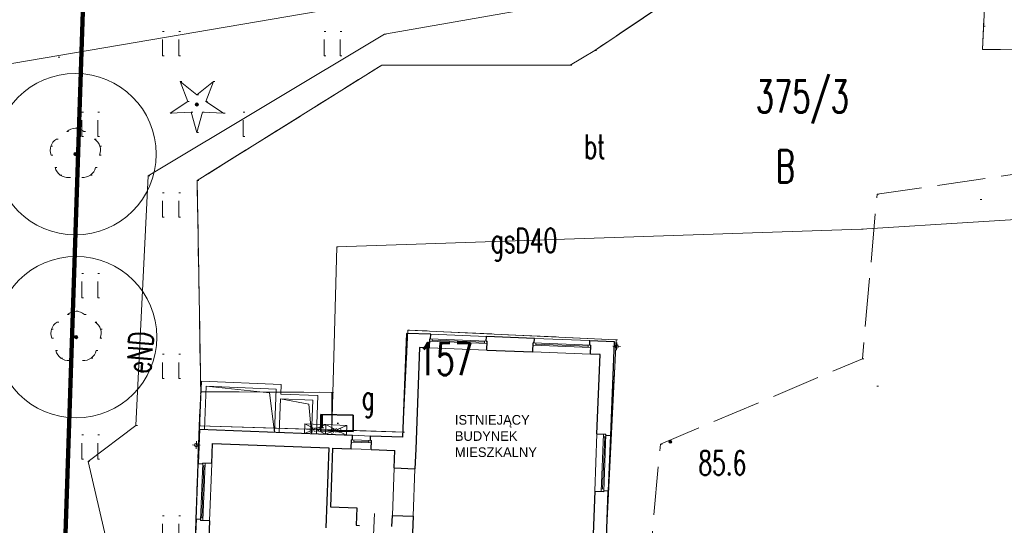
# Model space of a CAD drawing. Extents: x -134780 to 5540120, y 74663 to 5964901.
# Tile 57 of 71: x 5539575 to 5539606, y 5961357 to 5961373. Entities that reach past the tile are written whole.
import ezdxf
from ezdxf.lldxf.tags import DXFTag

# ---------------------------------------------------------------- set-up
doc = ezdxf.new("R2010")
doc.units = 0
doc.header["$MEASUREMENT"] = 0
doc.set_wipeout_variables(frame=1)
for name, pattern in [('Krawędzie ukryte', [150, 100, -50]), ('L_0_03', [1, 0.5, -0.5]), ('L_0_06', [2, 1.5, -0.5]), ('Wipeout_Contour', [1000, 0, -1000])]:
    doc.linetypes.add(name, pattern=pattern)
for name, color, linetype, lineweight in [('0_Nr_Pióra__7', 7, 'Continuous', 13), ('312_budynek_ewidencyjny_Nr_Pióra__7', 7, 'Continuous', 13), ('312_oznaczenie_budynku_ewidencyjnego_Nr_Pióra__7', 7, 'Continuous', 13), ('352_schody_Nr_Pióra__7', 7, 'Continuous', 13), ('ARCH MAPA RUSINOWO_Nr_Pióra__60', 230, 'Continuous', 211), ('Arch opisy_Nr_Pióra__80', 3, 'Continuous', 211), ('bt_Nr_Pióra__7', 7, 'Continuous', 13), ('drzewo_iglaste_Nr_Pióra__7', 7, 'Continuous', 13), ('drzewo_lisciaste_Nr_Pióra__7', 7, 'Continuous', 13), ('gaz_Nr_Pióra__40', 4, 'Continuous', 35), ('GES_UrzadzeniaSiecGazowa_P_Nr_Pióra__52', 34, 'Continuous', 25), ('INWENT OPISY_Nr_Pióra__21', 7, 'Continuous', 9), ('INWENT RURY SPUSTOWE_Nr_Pióra__21', 7, 'Continuous', 9), ('INWENT WYPOSAŻENIE_Nr_Pióra__21', 7, 'Continuous', 9), ('INWENT. DRZWI_Nr_Pióra__5', 7, 'Continuous', 13), ('INWENT. OKNA_Nr_Pióra__5', 7, 'Continuous', 13), ('INWENT.ŚCIANY_Nr_Pióra__1', 7, 'Continuous', 25), ('INWENT.ŚCIANY_Nr_Pióra__5', 7, 'Continuous', 13), ('Istniejące stropy_Nr_Pióra__5', 7, 'Continuous', 13), ('kraweznik_Nr_Pióra__7', 7, 'Continuous', 13), ('mapa', 7, 'Continuous', 13), ('ogr_Nr_Pióra__7', 7, 'Continuous', 13), ('pikieta_naturalna_Atr2_Nr_Pióra__7', 7, 'Continuous', 13), ('pikieta_naturalna_Nr_Pióra__7', 7, 'Continuous', 13), ('przewod_elektroenergetyczny_podziemny_Atr1_Nr_Pióra__7', 7, 'Continuous', 13), ('przewod_elektroenergetyczny_podziemny_Nr_Pióra__7', 7, 'Continuous', 13), ('przewod_gazowy_Atr1_Nr_Pióra__7', 7, 'Continuous', 13), ('przewod_gazowy_Nr_Pióra__7', 7, 'Continuous', 13), ('trawnik_Nr_Pióra__7', 7, 'Continuous', 13), ('zasuwa_lub_zawor_Nr_Pióra__7', 7, 'Continuous', 13)]:
    doc.layers.add(name, color=color, linetype=linetype, lineweight=lineweight)
for name, color, linetype, lineweight, true_color in [('210_oznaczenie_konturu_uzytku_gruntowego_Nr_Pióra__3', 7, 'Continuous', 18, 0xff6600), ('211_numer_dzialki_ewidencyjnej_Nr_Pióra__96', 7, 'Continuous', 13, 0x00d59f), ('218_kontur_uzytku_gruntowego_Nr_Pióra__3', 7, 'Continuous', 18, 0xff6600), ('219_dzialka_ewidencyjna_Nr_Pióra__96', 7, 'Continuous', 13, 0x00d59f), ('Arch zieleń_Nr_Pióra__4', 7, 'Continuous', 9, 0x029e21)]:
    doc.layers.add(name, color=color, linetype=linetype, lineweight=lineweight, true_color=true_color)
doc.layers.add('GES_UrzadzeniaSiecGazowa_P', color=7, linetype='Continuous')
doc.styles.add('GENERATED_STYLE_2', font='txt')
doc.styles.add('GENERATED_STYLE_7', font='Simplex.shx', dxfattribs={"bigfont": 'BIGFONT.SHX'})
tags = doc.linetypes.add('DASH', pattern=[15, 10, -5]).pattern_tags.tags
tags[6:7] = [DXFTag(74, 4), DXFTag(75, 0), DXFTag(340, '0'), DXFTag(46, 0.0), DXFTag(50, 0.0), DXFTag(44, 0.0), DXFTag(45, 0.0)]
tags[4:5] = [DXFTag(74, 4), DXFTag(75, 0), DXFTag(340, '0'), DXFTag(46, 0.0), DXFTag(50, 0.0), DXFTag(44, 0.0), DXFTag(45, 0.0)]
doc.linetypes.add('L_0_15_SHX', pattern='A,0,[2,Rusinowo ZAGOSPODAROWANIE1.Shx,S=7.5,R=0,X=0,Y=0],-7.5,0', length=7.5)

# ---------------------------------------------------------------- blocks, each defined once
blk = doc.blocks.new('mapa')
at = {"layer": 'drzewo_iglaste_Nr_Pióra__7', "linetype": 'Continuous'}
blk.add_hatch(color=252, dxfattribs=at).paths.add_polyline_path([(5539580.8, 5961370.28, 1), (5539580.8, 5961370.38, 1)], flags=0)
at = {"layer": 'drzewo_lisciaste_Nr_Pióra__7', "linetype": 'Continuous'}
for points in [[(5539577.04, 5961368.74, 1), (5539577.04, 5961368.84, 1)], [(5539577.06, 5961363.07, 1), (5539577.06, 5961363.17, 1)]]:
    blk.add_hatch(color=252, dxfattribs=at).paths.add_polyline_path(points, flags=0)
at = {"layer": 'pikieta_naturalna_Nr_Pióra__7', "linetype": 'Continuous'}
blk.add_hatch(color=252, dxfattribs=at).paths.add_polyline_path([(5539595.46, 5961359.835, 1), (5539595.46, 5961359.925, 1)], flags=0)
at = {"layer": '0_Nr_Pióra__7', "color": 252, "linetype": 'Continuous'}
for p, q in [((5539605.163, 5961372.749), (5539605.213, 5961372.749)), ((5539579.739, 5961372.589), (5539579.789, 5961372.589)), ((5539580.239, 5961372.589), (5539580.289, 5961372.589)), ((5539584.739, 5961372.589), (5539584.789, 5961372.589)), ((5539585.239, 5961372.589), (5539585.289, 5961372.589)), ((5539586.61, 5961372.51), (5539586.66, 5961372.51)), ((5539593.12, 5961372), (5539593.17, 5961372)), ((5539605.13, 5961372.03), (5539605.18, 5961372.03)), ((5539576.51, 5961371.79), (5539576.56, 5961371.79)), ((5539579.739, 5961371.839), (5539579.789, 5961371.839)), ((5539580.239, 5961371.839), (5539580.289, 5961371.839)), ((5539584.739, 5961371.839), (5539584.789, 5961371.839)), ((5539585.239, 5961371.839), (5539585.289, 5961371.839)), ((5539586.53, 5961371.55), (5539586.58, 5961371.55)), ((5539592.36, 5961371.55), (5539592.41, 5961371.55)), ((5539580.288, 5961371.036), (5539580.338, 5961371.036)), ((5539581.312, 5961371.036), (5539581.362, 5961371.036)), ((5539580.8, 5961370.629), (5539580.85, 5961370.629)), ((5539580.517, 5961370.423), (5539580.567, 5961370.423)), ((5539580.8, 5961370.33), (5539580.85, 5961370.33)), ((5539581.083, 5961370.423), (5539581.133, 5961370.423)), ((5539577.239, 5961370.089), (5539577.289, 5961370.089)), ((5539577.739, 5961370.089), (5539577.789, 5961370.089)), ((5539579.972, 5961370.062), (5539580.022, 5961370.062)), ((5539580.625, 5961370.09), (5539580.675, 5961370.09)), ((5539580.975, 5961370.09), (5539581.025, 5961370.09)), ((5539581.628, 5961370.062), (5539581.678, 5961370.062)), ((5539582.239, 5961370.089), (5539582.289, 5961370.089)), ((5539577.04, 5961369.59), (5539577.09, 5961369.59)), ((5539576.452, 5961369.256), (5539576.502, 5961369.256)), ((5539576.779, 5961369.493), (5539576.829, 5961369.493)), ((5539577.239, 5961369.339), (5539577.289, 5961369.339)), ((5539577.301, 5961369.493), (5539577.351, 5961369.493)), ((5539577.628, 5961369.256), (5539577.678, 5961369.256)), ((5539577.739, 5961369.339), (5539577.789, 5961369.339)), ((5539580.8, 5961369.46), (5539580.85, 5961369.46)), ((5539582.239, 5961369.339), (5539582.289, 5961369.339)), ((5539576.28, 5961369.038), (5539576.33, 5961369.038)), ((5539577.8, 5961369.038), (5539577.85, 5961369.038)), ((5539576.291, 5961368.761), (5539576.341, 5961368.761)), ((5539577.04, 5961368.79), (5539577.09, 5961368.79)), ((5539577.789, 5961368.761), (5539577.839, 5961368.761)), ((5539576.416, 5961368.375), (5539576.466, 5961368.375)), ((5539577.664, 5961368.375), (5539577.714, 5961368.375)), ((5539576.57, 5961368.142), (5539576.62, 5961368.142)), ((5539576.839, 5961368.067), (5539576.889, 5961368.067)), ((5539577.241, 5961368.067), (5539577.291, 5961368.067)), ((5539577.51, 5961368.142), (5539577.56, 5961368.142)), ((5539579.29, 5961368.12), (5539579.34, 5961368.12)), ((5539580.81, 5961367.97), (5539580.86, 5961367.97)), ((5539579.739, 5961367.589), (5539579.789, 5961367.589)), ((5539580.239, 5961367.589), (5539580.289, 5961367.589)), ((5539601.863, 5961367.549), (5539601.913, 5961367.549)), ((5539605.06, 5961367.38), (5539605.11, 5961367.38)), ((5539579.739, 5961366.839), (5539579.789, 5961366.839)), ((5539580.239, 5961366.839), (5539580.289, 5961366.839)), ((5539601.38, 5961366.46), (5539601.43, 5961366.46)), ((5539585.13, 5961365.92), (5539585.18, 5961365.92)), ((5539577.239, 5961365.089), (5539577.289, 5961365.089)), ((5539577.739, 5961365.089), (5539577.789, 5961365.089)), ((5539577.239, 5961364.339), (5539577.289, 5961364.339)), ((5539577.739, 5961364.339), (5539577.789, 5961364.339)), ((5539576.799, 5961363.823), (5539576.849, 5961363.823)), ((5539577.06, 5961363.92), (5539577.11, 5961363.92)), ((5539577.321, 5961363.823), (5539577.371, 5961363.823)), ((5539576.472, 5961363.586), (5539576.522, 5961363.586)), ((5539577.648, 5961363.586), (5539577.698, 5961363.586)), ((5539576.3, 5961363.368), (5539576.35, 5961363.368)), ((5539577.82, 5961363.368), (5539577.87, 5961363.368)), ((5539587.33, 5961363.34), (5539587.38, 5961363.34)), ((5539587.33, 5961363.34), (5539587.38, 5961363.34)), ((5539587.33, 5961363.34), (5539587.38, 5961363.34)), ((5539576.311, 5961363.091), (5539576.361, 5961363.091)), ((5539577.06, 5961363.12), (5539577.11, 5961363.12)), ((5539577.809, 5961363.091), (5539577.859, 5961363.091)), ((5539593.78, 5961363.04), (5539593.83, 5961363.04)), ((5539593.78, 5961363.04), (5539593.83, 5961363.04)), ((5539593.78, 5961363.04), (5539593.83, 5961363.04)), ((5539576.436, 5961362.705), (5539576.486, 5961362.705)), ((5539577.684, 5961362.705), (5539577.734, 5961362.705)), ((5539579.739, 5961362.589), (5539579.789, 5961362.589)), ((5539580.239, 5961362.589), (5539580.289, 5961362.589)), ((5539576.59, 5961362.472), (5539576.64, 5961362.472)), ((5539576.859, 5961362.397), (5539576.909, 5961362.397)), ((5539577.261, 5961362.397), (5539577.311, 5961362.397)), ((5539577.53, 5961362.472), (5539577.58, 5961362.472)), ((5539601.408, 5961362.448), (5539601.458, 5961362.448)), ((5539579.739, 5961361.839), (5539579.789, 5961361.839)), ((5539580.239, 5961361.839), (5539580.289, 5961361.839)), ((5539580.92, 5961361.43), (5539580.97, 5961361.43)), ((5539580.92, 5961361.43), (5539580.97, 5961361.43)), ((5539584.98, 5961361.41), (5539585.03, 5961361.41)), ((5539584.98, 5961361.41), (5539585.03, 5961361.41)), ((5539601.86, 5961361.6), (5539601.91, 5961361.6)), ((5539578.91, 5961360.38), (5539578.96, 5961360.38)), ((5539580.87, 5961360.37), (5539580.92, 5961360.37)), ((5539580.87, 5961360.37), (5539580.92, 5961360.37)), ((5539580.87, 5961360.37), (5539580.92, 5961360.37)), ((5539587.18, 5961360.18), (5539587.23, 5961360.18)), ((5539587.18, 5961360.18), (5539587.23, 5961360.18)), ((5539587.18, 5961360.18), (5539587.23, 5961360.18)), ((5539577.239, 5961360.089), (5539577.289, 5961360.089)), ((5539577.739, 5961360.089), (5539577.789, 5961360.089)), ((5539595.154, 5961359.805), (5539595.204, 5961359.805)), ((5539595.46, 5961359.88), (5539595.51, 5961359.88)), ((5539577.239, 5961359.339), (5539577.289, 5961359.339)), ((5539577.43, 5961359.27), (5539577.48, 5961359.27)), ((5539577.739, 5961359.339), (5539577.789, 5961359.339)), ((5539579.739, 5961357.589), (5539579.789, 5961357.589)), ((5539580.239, 5961357.589), (5539580.289, 5961357.589))]:
    blk.add_line(p, q, dxfattribs=at)
at = {"layer": '218_kontur_uzytku_gruntowego_Nr_Pióra__3', "color": 252, "linetype": 'L_0_03', "flags": 128}
for points in [[(5539577.42, 5961377.86), (5539576.54, 5961351.11)], [(5539576.54, 5961351.11), (5539577.42, 5961377.86)]]:
    blk.add_lwpolyline(points, dxfattribs=at)
at = {"layer": '219_dzialka_ewidencyjna_Nr_Pióra__96', "color": 252, "linetype": 'Continuous', "flags": 128}
blk.add_lwpolyline([(5539576.54, 5961351.11), (5539577.42, 5961377.86)], dxfattribs=at)
at = {"layer": '312_budynek_ewidencyjny_Nr_Pióra__7', "color": 252, "linetype": 'Continuous', "flags": 128}
for points in [[(5539587.18, 5961360.18), (5539587.33, 5961363.34)], [(5539587.33, 5961363.34), (5539593.78, 5961363.04)], [(5539593.78, 5961363.04), (5539593.31, 5961353.51)], [(5539580.54, 5961350.92), (5539580.87, 5961360.37)]]:
    blk.add_lwpolyline(points, dxfattribs=at)
at = {"layer": 'ARCH MAPA RUSINOWO_Nr_Pióra__60', "linetype": 'Continuous', "lineweight": 20, "flags": 128}
blk.add_lwpolyline([(5539576.54, 5961351.11), (5539577.365, 5961376.188)], dxfattribs=at)
at = {"layer": 'Arch opisy_Nr_Pióra__80', "linetype": 'DASH', "ltscale": 0.2}
blk.add_line((5539576.54, 5961351.11), (5539577.42, 5961377.86), dxfattribs=at)
at = {"layer": 'Arch zieleń_Nr_Pióra__4', "color": 252, "linetype": 'Continuous'}
for centre in [(5539577.04, 5961368.79), (5539577.06, 5961363.12)]:
    blk.add_circle(centre, 2.5, dxfattribs=at)
at = {"layer": 'drzewo_iglaste_Nr_Pióra__7', "color": 252, "linetype": 'Continuous', "flags": 128}
for points in [[(5539580.517, 5961370.423), (5539580.288, 5961371.036)], [(5539580.288, 5961371.036), (5539580.8, 5961370.629)], [(5539580.8, 5961370.629), (5539581.312, 5961371.036)], [(5539581.312, 5961371.036), (5539581.083, 5961370.423)], [(5539579.972, 5961370.062), (5539580.517, 5961370.423)], [(5539581.083, 5961370.423), (5539581.628, 5961370.062)], [(5539580.625, 5961370.09), (5539579.972, 5961370.062)], [(5539580.8, 5961369.46), (5539580.625, 5961370.09)], [(5539580.975, 5961370.09), (5539580.8, 5961369.46)], [(5539581.628, 5961370.062), (5539580.975, 5961370.09)]]:
    blk.add_lwpolyline(points, dxfattribs=at)
at = {"layer": 'drzewo_iglaste_Nr_Pióra__7', "color": 252, "linetype": 'Continuous'}
blk.add_circle((5539580.8, 5961370.33), 0.05, dxfattribs=at)
at = {"layer": 'drzewo_lisciaste_Nr_Pióra__7', "color": 252, "linetype": 'Continuous'}
for centre in [(5539577.04, 5961368.79), (5539577.06, 5961363.12)]:
    blk.add_circle(centre, 0.05, dxfattribs=at)
for centre, start, end in [((5539577.04, 5961369.19), 49.272, 130.728), ((5539576.66, 5961368.914), 121.308, 202.548), ((5539577.42, 5961368.914), 337.452, 58.692), ((5539576.805, 5961368.466), 193.221, 274.871), ((5539577.275, 5961368.466), 265.129, 346.779), ((5539577.06, 5961363.52), 49.272, 130.728), ((5539576.68, 5961363.244), 121.308, 202.548), ((5539577.44, 5961363.244), 337.452, 58.692), ((5539576.825, 5961362.796), 193.221, 274.871), ((5539577.295, 5961362.796), 265.129, 346.779)]:
    blk.add_arc(centre, 0.4, start, end, dxfattribs=at)
at = {"layer": 'INWENT RURY SPUSTOWE_Nr_Pióra__21', "color": 252, "linetype": 'Continuous'}
for p, q in [((5539593.805, 5961362.952), (5539593.795, 5961362.712)), ((5539593.68, 5961362.836), (5539593.92, 5961362.827)), ((5539580.776, 5961359.658), (5539580.785, 5961359.898)), ((5539580.901, 5961359.773), (5539580.661, 5961359.782))]:
    blk.add_line(p, q, dxfattribs=at)
for centre in [(5539593.8, 5961362.832), (5539580.781, 5961359.778)]:
    blk.add_circle(centre, 0.055, dxfattribs=at)
at = {"layer": 'INWENT WYPOSAŻENIE_Nr_Pióra__21', "color": 252, "linetype": 'Continuous'}
blk.add_line((5539584.144, 5961360.437), (5539584.132, 5961360.137), dxfattribs=at)
at = {"layer": 'INWENT. DRZWI_Nr_Pióra__5', "color": 252, "linetype": 'Continuous'}
blk.add_line((5539586.262, 5961356.761), (5539586.297, 5961357.661), dxfattribs=at)
at = {"layer": 'INWENT. OKNA_Nr_Pióra__5', "color": 252, "linetype": 'Continuous'}
for p, q in [((5539588.045, 5961363.207), (5539589.764, 5961363.14)), ((5539588.007, 5961362.993), (5539589.786, 5961362.924)), ((5539588.01, 5961363.068), (5539589.788, 5961362.998)), ((5539588.087, 5961362.99), (5539588.09, 5961363.065)), ((5539588.088, 5961363.027), (5539589.707, 5961362.964)), ((5539589.706, 5961362.927), (5539589.709, 5961363.002)), ((5539591.214, 5961362.868), (5539592.993, 5961362.798)), ((5539591.217, 5961362.943), (5539592.996, 5961362.873)), ((5539591.253, 5961363.081), (5539592.971, 5961363.014)), ((5539591.294, 5961362.865), (5539591.297, 5961362.939)), ((5539591.296, 5961362.902), (5539592.915, 5961362.839)), ((5539592.913, 5961362.801), (5539592.916, 5961362.876)), ((5539587.999, 5961362.788), (5539589.778, 5961362.719)), ((5539591.206, 5961362.663), (5539592.985, 5961362.593)), ((5539593.189, 5961360.123), (5539593.119, 5961358.345)), ((5539593.394, 5961360.115), (5539593.324, 5961358.337)), ((5539593.469, 5961360.113), (5539593.399, 5961358.334)), ((5539585.583, 5961359.865), (5539586.202, 5961359.841)), ((5539585.586, 5961359.94), (5539586.205, 5961359.916)), ((5539585.663, 5961359.862), (5539585.666, 5961359.937)), ((5539585.664, 5961359.9), (5539586.124, 5961359.882)), ((5539586.122, 5961359.844), (5539586.125, 5961359.919)), ((5539593.428, 5961360.034), (5539593.365, 5961358.415)), ((5539593.39, 5961360.035), (5539593.465, 5961360.033)), ((5539593.607, 5961360.077), (5539593.54, 5961358.358)), ((5539585.575, 5961359.66), (5539586.194, 5961359.636)), ((5539580.776, 5961357.476), (5539580.843, 5961359.195)), ((5539580.915, 5961357.441), (5539580.984, 5961359.219)), ((5539580.99, 5961357.438), (5539581.059, 5961359.217)), ((5539581.194, 5961357.43), (5539581.264, 5961359.209)), ((5539580.955, 5961357.519), (5539581.018, 5961359.138)), ((5539581.056, 5961359.137), (5539580.981, 5961359.14)), ((5539593.327, 5961358.417), (5539593.402, 5961358.414)), ((5539580.993, 5961357.518), (5539580.918, 5961357.521))]:
    blk.add_line(p, q, dxfattribs=at)
at = {"layer": 'INWENT.ŚCIANY_Nr_Pióra__1', "color": 252, "linetype": 'Continuous'}
for p, q in [((5539587.296, 5961363.236), (5539587.17, 5961360.018)), ((5539588.045, 5961363.207), (5539587.296, 5961363.236)), ((5539588.04, 5961363.067), (5539588.045, 5961363.207)), ((5539587.999, 5961362.788), (5539588.01, 5961363.068)), ((5539588.04, 5961363.067), (5539588.01, 5961363.068)), ((5539589.758, 5961363), (5539589.764, 5961363.14)), ((5539589.758, 5961363), (5539589.788, 5961362.998)), ((5539591.253, 5961363.081), (5539589.764, 5961363.14)), ((5539589.778, 5961362.719), (5539589.788, 5961362.998)), ((5539591.206, 5961362.663), (5539591.217, 5961362.943)), ((5539591.247, 5961362.941), (5539591.217, 5961362.943)), ((5539591.247, 5961362.941), (5539591.253, 5961363.081)), ((5539592.966, 5961362.874), (5539592.971, 5961363.014)), ((5539592.966, 5961362.874), (5539592.996, 5961362.873)), ((5539592.971, 5961363.014), (5539593.721, 5961362.985)), ((5539592.985, 5961362.593), (5539592.996, 5961362.873)), ((5539593.721, 5961362.985), (5539593.607, 5961360.077)), ((5539587.699, 5961362.8), (5539587.576, 5961359.652)), ((5539587.999, 5961362.788), (5539587.699, 5961362.8)), ((5539589.778, 5961362.719), (5539591.206, 5961362.663)), ((5539593.285, 5961362.582), (5539592.985, 5961362.593)), ((5539593.189, 5961360.123), (5539593.285, 5961362.582)), ((5539580.885, 5961360.264), (5539580.843, 5961359.195)), ((5539593.189, 5961360.123), (5539593.469, 5961360.113)), ((5539593.467, 5961360.083), (5539593.469, 5961360.113)), ((5539581.264, 5961359.209), (5539581.288, 5961359.828)), ((5539581.288, 5961359.828), (5539584.885, 5961359.687)), ((5539585.575, 5961359.66), (5539585.586, 5961359.94)), ((5539585.616, 5961359.939), (5539585.586, 5961359.94)), ((5539586.175, 5961359.917), (5539586.181, 5961360.057)), ((5539586.175, 5961359.917), (5539586.205, 5961359.916)), ((5539587.17, 5961360.018), (5539586.181, 5961360.057)), ((5539586.194, 5961359.636), (5539586.205, 5961359.916)), ((5539593.467, 5961360.083), (5539593.607, 5961360.077)), ((5539584.885, 5961359.687), (5539584.789, 5961357.209)), ((5539585.005, 5961359.683), (5539584.934, 5961357.864)), ((5539585.005, 5961359.683), (5539585.575, 5961359.66)), ((5539586.194, 5961359.636), (5539586.934, 5961359.607)), ((5539586.913, 5961359.068), (5539586.934, 5961359.607)), ((5539587.576, 5961359.652), (5539587.552, 5961359.043)), ((5539580.983, 5961359.189), (5539580.843, 5961359.195)), ((5539580.983, 5961359.189), (5539580.984, 5961359.219)), ((5539581.264, 5961359.209), (5539580.984, 5961359.219)), ((5539586.913, 5961359.068), (5539587.552, 5961359.043)), ((5539593.119, 5961358.345), (5539593.067, 5961357.016)), ((5539593.119, 5961358.345), (5539593.399, 5961358.334)), ((5539593.4, 5961358.364), (5539593.399, 5961358.334)), ((5539593.4, 5961358.364), (5539593.54, 5961358.358)), ((5539593.462, 5961356.35), (5539593.54, 5961358.358)), ((5539584.934, 5961357.864), (5539585.754, 5961357.832)), ((5539585.754, 5961357.832), (5539585.732, 5961357.293)), ((5539580.776, 5961357.476), (5539580.729, 5961356.267)), ((5539580.916, 5961357.471), (5539580.776, 5961357.476)), ((5539580.916, 5961357.471), (5539580.915, 5961357.441)), ((5539581.194, 5961357.43), (5539580.915, 5961357.441)), ((5539581.194, 5961357.43), (5539581.154, 5961356.401)), ((5539586.842, 5961357.249), (5539586.855, 5961357.599)), ((5539586.855, 5961357.599), (5539587.495, 5961357.574)), ((5539587.495, 5961357.574), (5539587.465, 5961356.804)), ((5539585.732, 5961357.293), (5539585.832, 5961357.289))]:
    blk.add_line(p, q, dxfattribs=at)
at = {"layer": 'INWENT.ŚCIANY_Nr_Pióra__5', "color": 252, "linetype": 'Continuous'}
for p, q in [((5539580.943, 5961361.753), (5539580.885, 5961360.264)), ((5539583.411, 5961361.657), (5539580.943, 5961361.753)), ((5539583.399, 5961361.357), (5539583.411, 5961361.657)), ((5539581.087, 5961361.597), (5539581.035, 5961360.258)), ((5539583.046, 5961361.394), (5539581.087, 5961361.597)), ((5539583.255, 5961361.512), (5539581.087, 5961361.597)), ((5539583.203, 5961360.174), (5539583.046, 5961361.394)), ((5539583.203, 5961360.174), (5539583.255, 5961361.512)), ((5539584.549, 5961361.312), (5539583.399, 5961361.357)), ((5539583.353, 5961360.168), (5539583.394, 5961361.207)), ((5539584.267, 5961361.047), (5539583.394, 5961361.207)), ((5539584.393, 5961361.168), (5539583.394, 5961361.207)), ((5539584.352, 5961360.129), (5539584.267, 5961361.047)), ((5539584.352, 5961360.129), (5539584.393, 5961361.168))]:
    blk.add_line(p, q, dxfattribs=at)
at = {"layer": 'Istniejące stropy_Nr_Pióra__5', "color": 252, "linetype": 'Krawędzie ukryte'}
for p, q in [((5539586.855, 5961357.599), (5539586.913, 5961359.068)), ((5539587.552, 5961359.043), (5539587.495, 5961357.574))]:
    blk.add_line(p, q, dxfattribs=at)
at = {"layer": 'kraweznik_Nr_Pióra__7', "color": 252, "linetype": 'Continuous', "flags": 128}
blk.add_lwpolyline([(5539609.91, 5961372.04), (5539605.13, 5961372.03), (5539605.29, 5961375.49), (5539610.22, 5961375.14), (5539610.25, 5961377.71), (5539600.421, 5961375.87)], dxfattribs=at)
at = {"layer": 'ogr_Nr_Pióra__7', "color": 252, "linetype": 'Continuous'}
blk.add_line((5539572.574, 5961371.164), (5539596.011, 5961375.196), dxfattribs=at)
at = {"layer": 'ogr_Nr_Pióra__7', "color": 252, "linetype": 'L_0_15_SHX'}
blk.add_line((5539572.574, 5961371.164), (5539596.011, 5961375.196), dxfattribs=at)
at = {"layer": 'pikieta_naturalna_Nr_Pióra__7', "color": 252, "linetype": 'Continuous'}
blk.add_circle((5539595.46, 5961359.88), 0.045, dxfattribs=at)
at = {"layer": 'trawnik_Nr_Pióra__7', "color": 252, "linetype": 'L_0_03', "flags": 128}
for points in [[(5539579.739, 5961371.839), (5539579.739, 5961372.589)], [(5539580.239, 5961371.839), (5539580.239, 5961372.589)], [(5539584.739, 5961371.839), (5539584.739, 5961372.589)], [(5539585.239, 5961371.839), (5539585.239, 5961372.589)], [(5539577.239, 5961369.339), (5539577.239, 5961370.089)], [(5539577.739, 5961369.339), (5539577.739, 5961370.089)], [(5539582.239, 5961369.339), (5539582.239, 5961370.089)], [(5539579.739, 5961366.839), (5539579.739, 5961367.589)], [(5539580.239, 5961366.839), (5539580.239, 5961367.589)], [(5539577.239, 5961364.339), (5539577.239, 5961365.089)], [(5539577.739, 5961364.339), (5539577.739, 5961365.089)], [(5539579.739, 5961361.839), (5539579.739, 5961362.589)], [(5539580.239, 5961361.839), (5539580.239, 5961362.589)], [(5539577.239, 5961359.339), (5539577.239, 5961360.089)], [(5539577.739, 5961359.339), (5539577.739, 5961360.089)], [(5539579.739, 5961356.839), (5539579.739, 5961357.589)], [(5539580.239, 5961356.839), (5539580.239, 5961357.589)]]:
    blk.add_lwpolyline(points, dxfattribs=at)
at = {"layer": '210_oznaczenie_konturu_uzytku_gruntowego_Nr_Pióra__3', "color": 252, "linetype": 'Continuous', "insert": (5539598.726, 5961368.911), "char_height": 1, "attachment_point": 1, "style": 'GENERATED_STYLE_7'}
blk.add_mtext('{\\W0.660000x;B}', dxfattribs=at)
at = {"layer": '211_numer_dzialki_ewidencyjnej_Nr_Pióra__96', "color": 252, "linetype": 'Continuous', "insert": (5539598.105, 5961371.075), "char_height": 1, "attachment_point": 1, "style": 'GENERATED_STYLE_7'}
blk.add_mtext('{\\W0.660000x;375/3}', dxfattribs=at)
at = {"layer": '312_oznaczenie_budynku_ewidencyjnego_Nr_Pióra__7', "color": 252, "linetype": 'Continuous', "insert": (5539587.646, 5961362.941), "char_height": 1, "attachment_point": 1, "style": 'GENERATED_STYLE_7'}
blk.add_mtext('{\\W0.660000x;157}', dxfattribs=at)
at = {"layer": 'bt_Nr_Pióra__7', "color": 252, "linetype": 'Continuous', "insert": (5539592.794, 5961369.401), "char_height": 0.75, "attachment_point": 1, "style": 'GENERATED_STYLE_7'}
blk.add_mtext('{\\W0.660000x;bt}', dxfattribs=at)
at = {"layer": 'gaz_Nr_Pióra__40', "color": 252, "linetype": 'Continuous', "insert": (5539585.904, 5961361.633), "char_height": 0.75, "attachment_point": 1, "style": 'GENERATED_STYLE_7'}
blk.add_mtext('{\\W0.660000x;g}', dxfattribs=at)
at = {"layer": 'INWENT OPISY_Nr_Pióra__21', "color": 252, "linetype": 'Continuous', "insert": (5539588.789, 5961360.708), "char_height": 0.3, "width": 3.46763, "attachment_point": 1, "line_spacing_factor": 1.001884, "style": 'GENERATED_STYLE_2'}
blk.add_mtext('{ISTNIEJĄCY\\PBUDYNEK MIESZKALNY}', dxfattribs=at)
at = {"layer": 'pikieta_naturalna_Atr2_Nr_Pióra__7', "color": 252, "linetype": 'Continuous', "insert": (5539596.329, 5961359.598), "char_height": 0.75, "attachment_point": 1, "style": 'GENERATED_STYLE_7'}
blk.add_mtext('{\\W0.660000x;85.6}', dxfattribs=at)
at = {"layer": 'przewod_elektroenergetyczny_podziemny_Atr1_Nr_Pióra__7', "color": 252, "linetype": 'Continuous', "insert": (5539578.617, 5961362.032), "char_height": 0.75, "attachment_point": 1, "rotation": 85.6, "style": 'GENERATED_STYLE_7'}
blk.add_mtext('{\\W0.660000x;eND}', dxfattribs=at)
at = {"layer": 'przewod_gazowy_Atr1_Nr_Pióra__7', "color": 252, "linetype": 'Continuous', "insert": (5539589.902, 5961366.482), "char_height": 0.75, "attachment_point": 1, "rotation": 0.3, "style": 'GENERATED_STYLE_7'}
blk.add_mtext('{\\W0.660000x;gsD40}', dxfattribs=at)
at = {"color": 252, "linetype": 'Wipeout_Contour', "lineweight": 0, "ltscale": 746310.641946}
blk.add_wipeout([(5539585.644, 5961360.701), (5539584.644, 5961360.719), (5539584.636, 5961360.219), (5539585.636, 5961360.201)], dxfattribs=at).dxf.layer = 'GES_UrzadzeniaSiecGazowa_P'
at = {"layer": '0_Nr_Pióra__7', "color": 252, "linetype": 'Continuous'}
for p, q in [((5539584.685, 5961360.71), (5539584.735, 5961360.71)), ((5539584.68, 5961360.312), (5539584.73, 5961360.312)), ((5539584.98, 5961360.25), (5539585.03, 5961360.25)), ((5539584.98, 5961360.25), (5539585.03, 5961360.25))]:
    blk.add_line(p, q, dxfattribs=at)
at = {"layer": '312_budynek_ewidencyjny_Nr_Pióra__7', "color": 252, "linetype": 'Continuous', "flags": 128}
blk.add_lwpolyline([(5539580.87, 5961360.37), (5539587.18, 5961360.18)], dxfattribs=at)
at = {"layer": '352_schody_Nr_Pióra__7', "color": 252, "linetype": 'Continuous', "flags": 128}
blk.add_lwpolyline([(5539584.98, 5961360.25), (5539580.87, 5961360.37), (5539580.92, 5961361.43), (5539584.98, 5961361.41)], close=True, dxfattribs=at)
blk.add_lwpolyline([(5539584.98, 5961360.25), (5539580.87, 5961360.37), (5539580.92, 5961361.43), (5539584.98, 5961361.41)], close=True, dxfattribs=at)
at = {"layer": 'bt_Nr_Pióra__7', "color": 252, "linetype": 'L_0_06', "flags": 128}
blk.add_lwpolyline([(5539593.477, 5961356.9), (5539593.78, 5961363.04), (5539587.33, 5961363.34), (5539587.18, 5961360.18), (5539584.98, 5961360.25), (5539584.98, 5961361.41), (5539580.92, 5961361.43), (5539580.81, 5961367.97), (5539586.53, 5961371.55), (5539592.36, 5961371.55), (5539593.12, 5961372), (5539596.86, 5961374.52), (5539597.08, 5961375.38), (5539600.421, 5961375.87), (5539610.25, 5961377.71), (5539610.22, 5961375.14), (5539605.29, 5961375.49), (5539605.13, 5961372.03), (5539609.91, 5961372.04), (5539609.899, 5961372.602), (5539610.57, 5961372.56), (5539610.3, 5961368.66), (5539609.722, 5961368.694), (5539601.863, 5961367.549), (5539601.408, 5961362.448), (5539595.154, 5961359.805), (5539594.91, 5961357.16), (5539594.894, 5961356.831)], close=True, dxfattribs=at)
at = {"layer": 'gaz_Nr_Pióra__40', "color": 252, "linetype": 'Continuous', "flags": 128}
blk.add_lwpolyline([(5539584.685, 5961360.71), (5539584.68, 5961360.312)], dxfattribs=at)
at = {"layer": 'GES_UrzadzeniaSiecGazowa_P_Nr_Pióra__52', "color": 252, "linetype": 'Continuous'}
blk.add_line((5539585.14, 5961360.46), (5539585.19, 5961360.46), dxfattribs=at)
at = {"layer": 'GES_UrzadzeniaSiecGazowa_P_Nr_Pióra__52', "color": 252, "linetype": 'Continuous', "flags": 128}
for points in [[(5539585.644, 5961360.701), (5539584.644, 5961360.719), (5539584.636, 5961360.219), (5539585.636, 5961360.201)], [(5539585.644, 5961360.701), (5539585.636, 5961360.201), (5539584.636, 5961360.219), (5539584.644, 5961360.719)]]:
    blk.add_lwpolyline(points, close=True, dxfattribs=at)
at = {"layer": 'INWENT WYPOSAŻENIE_Nr_Pióra__21', "color": 252, "linetype": 'Continuous'}
for p, q in [((5539585.443, 5961360.386), (5539584.144, 5961360.437)), ((5539584.144, 5961360.437), (5539584.782, 5961360.112)), ((5539584.132, 5961360.137), (5539584.794, 5961360.412)), ((5539584.132, 5961360.137), (5539585.431, 5961360.086)), ((5539584.782, 5961360.112), (5539584.794, 5961360.412)), ((5539584.782, 5961360.112), (5539585.443, 5961360.386)), ((5539584.794, 5961360.412), (5539585.431, 5961360.086)), ((5539585.431, 5961360.086), (5539585.443, 5961360.386))]:
    blk.add_line(p, q, dxfattribs=at)
at = {"layer": 'INWENT. OKNA_Nr_Pióra__5', "color": 252, "linetype": 'Continuous'}
blk.add_line((5539585.621, 5961360.079), (5539586.181, 5961360.057), dxfattribs=at)
at = {"layer": 'INWENT.ŚCIANY_Nr_Pióra__1', "color": 252, "linetype": 'Continuous'}
for p in [(5539580.885, 5961360.264), (5539585.616, 5961359.939)]:
    blk.add_line(p, (5539585.621, 5961360.079), dxfattribs=at)
at = {"layer": 'INWENT.ŚCIANY_Nr_Pióra__5', "color": 252, "linetype": 'Continuous'}
blk.add_line((5539584.502, 5961360.123), (5539584.549, 5961361.312), dxfattribs=at)
at = {"layer": 'kraweznik_Nr_Pióra__7', "color": 252, "linetype": 'Continuous', "flags": 128}
blk.add_lwpolyline([(5539597.08, 5961375.38), (5539596.86, 5961374.52), (5539593.12, 5961372), (5539592.36, 5961371.55), (5539586.53, 5961371.55), (5539580.81, 5961367.97), (5539580.92, 5961361.43), (5539584.98, 5961361.41), (5539584.98, 5961360.25)], dxfattribs=at)
at = {"layer": 'przewod_elektroenergetyczny_podziemny_Nr_Pióra__7', "color": 252, "linetype": 'Continuous', "flags": 128}
blk.add_lwpolyline([(5539616.14, 5961379.68), (5539614, 5961380.46), (5539608.51, 5961379.92), (5539596.65, 5961378.38), (5539596.02, 5961378.1), (5539594.18, 5961373.84), (5539586.61, 5961372.51), (5539579.29, 5961368.12), (5539578.91, 5961360.38), (5539577.43, 5961359.27), (5539579.33, 5961351.09)], dxfattribs=at)
at = {"layer": 'przewod_gazowy_Nr_Pióra__7', "color": 252, "linetype": 'Continuous', "flags": 128}
blk.add_lwpolyline([(5539617.02, 5961366.51), (5539612.25, 5961367.15), (5539601.38, 5961366.46), (5539585.13, 5961365.92), (5539584.98, 5961360.25)], dxfattribs=at)
at = {"layer": 'trawnik_Nr_Pióra__7', "color": 252, "linetype": 'L_0_03', "flags": 128}
blk.add_lwpolyline([(5539573.55, 5961351.9), (5539573.27, 5961370.67), (5539573.14, 5961373.24), (5539582.04, 5961374.29), (5539588.07, 5961375.32), (5539595.34, 5961376.74), (5539597.08, 5961375.38), (5539596.86, 5961374.52), (5539593.12, 5961372), (5539592.36, 5961371.55), (5539586.53, 5961371.55), (5539580.81, 5961367.97), (5539580.92, 5961361.43), (5539580.87, 5961360.37), (5539580.54, 5961350.92), (5539580.53, 5961350.62), (5539573.87, 5961350.93)], close=True, dxfattribs=at)
at = {"layer": 'INWENT OPISY_Nr_Pióra__21', "color": 252, "linetype": 'Continuous', "char_height": 0.16, "attachment_point": 2, "rotation": 357.7616, "style": 'GENERATED_STYLE_2'}
for insert in [(5539584.466, 5961360.354), (5539585.116, 5961360.329)]:
    blk.add_mtext('{gaz}', dxfattribs=dict(at, insert=insert))

msp = doc.modelspace()

# ---------------------------------------------------------------- block references
at = {"layer": 'mapa', "color": 4, "lineweight": 40}
msp.add_blockref('mapa', (0, 0), dxfattribs=at)

# ---------------------------------------------------------------- next in the draw order: wipeouts: each hides what was drawn before it
msp.add_wipeout([(5539444.713, 5961266.963), (5539444.713, 5961415.463), (5539654.713, 5961415.463), (5539651.713, 5961412.413), (5539457.213, 5961412.413), (5539457.213, 5961270.013), (5539651.713, 5961270.013), (5539654.713, 5961266.963)]).dxf.layer = 'zasuwa_lub_zawor_Nr_Pióra__7'

doc.saveas('drawing.dxf')
